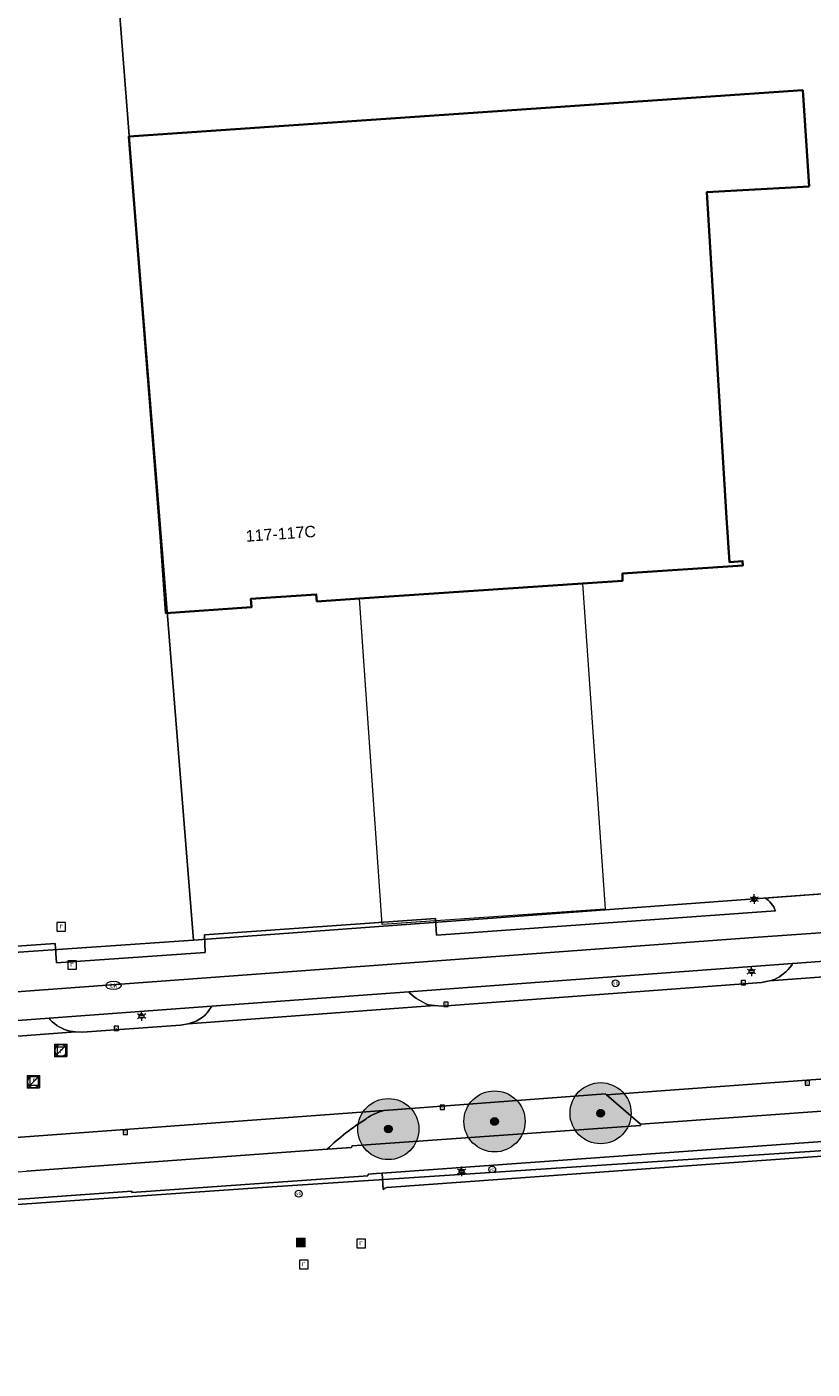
# Model space of a CAD drawing. Header units: metres. Extents: x 163628 to 167676, y 402708 to 405373.
# Tile 21 of 256: x 164219 to 164271, y 403026 to 403114. Entities that reach past the tile are written whole.
import ezdxf
from ezdxf.enums import TextEntityAlignment as Align

# ---------------------------------------------------------------- set-up
doc = ezdxf.new("R2010")
doc.units = ezdxf.units.M
doc.layers.get('0').update_dxf_attribs({"lineweight": 25})
for name, color, linetype, lineweight in [('X-CA190022.004-UO-BGT_Ondergrond$0$GE_314_WGDRijbaanLokaleweg_Vlak_GEM', 253, 'Continuous', 9), ('X-CA190022.004-UO-BGT_Ondergrond$0$GE_316_WGDFietspad_Vlak_GEM', 253, 'Continuous', 9), ('X-CA190022.004-UO-BGT_Ondergrond$0$GE_317_WGDVoetpad_Vlak_GEM', 253, 'Continuous', 9), ('X-CA190022.004-UO-BGT_Ondergrond$0$GE_322_WGDInrit_Vlak_GEM', 253, 'Continuous', 9), ('X-CA190022.004-UO-BGT_Ondergrond$0$GE_363_OWGBerm_openverharding_Vlak_GEM', 253, 'Continuous', 9), ('X-CA190022.004-UO-BGT_Ondergrond$0$GE_401_OTDErf_Vlak_GEM', 253, 'Continuous', 9), ('X-CA190022.004-UO-BGT_Ondergrond$0$GE_4502_GBKN_Huisnummer_Lijn_GEM', 7, 'Continuous', 9), ('X-CA190022.004-UO-BGT_Ondergrond$0$GE_477_BTDGroenvoorziening_Vlak_GEM', 253, 'Continuous', 9), ('X-CA190022.004-UO-BGT_Ondergrond$0$GE_491_VGOHaag_Inrichtend_Vlak_GEM', 253, 'Continuous', 9), ('X-CA190022.004-UO-BGT_Ondergrond$0$GE_601_PNDgrondvlakpand_Vlak_MV_GEM', 34, 'Continuous', 35), ('X-CA190022.004-UO-BGT_Ondergrond$0$GE_632_GBILuifel_Inrichtend_Vlak_GEM', 253, 'Continuous', 9), ('X-CA190022.004-UO-BGT_Ondergrond$0$GE_814_BRDVerkeersbord_Punt_GEM', 253, 'Continuous', 9), ('X-CA190022.004-UO-BGT_Ondergrond$0$GE_835_KSTRioolkast_Punt_GEM', 253, 'Continuous', 9), ('X-CA190022.004-UO-BGT_Ondergrond$0$GE_861_PALLichtmast_Punt_GEM', 253, 'Continuous', 9), ('X-CA190022.004-UO-BGT_Ondergrond$0$GE_882_PutBrandkraan_Punt_GEM', 253, 'Continuous', 9), ('X-CA190022.004-UO-BGT_Ondergrond$0$GE_885_PutInspectieofRioolput_Punt_GEM', 253, 'Continuous', 9), ('X-CA190022.004-UO-BGT_Ondergrond$0$GE_886_PutKolk_Punt_GEM', 253, 'Continuous', 9), ('X-CA190022.004-UO-BGT_Ondergrond$0$N-WE-RI-PUT_INSPECTIE-S', 253, 'Continuous', 9), ('X-CA190022.004-UO-KAD_Percelen$0$B-WE-KG-GRENS_PERCEEL-GV', 150, 'Continuous', 9), ('X-CA190022.004-UO-WHM_Riolering gemeente_NLCS$0$B-WE-RI-PUT-S', 214, 'Continuous', 15)]:
    doc.layers.add(name, color=color, linetype=linetype, lineweight=lineweight)
doc.layers.add('X-CA190022.004-UO-DWM_Beplanting$0$B-WE-GR-BOOM-S AFKOMSTIG UIT BOMENBESTAND GEMEENTE', color=252, linetype='Continuous')
doc.layers.add('X-CA190022.004-UO-DWM_Beplanting$0$N-GV-GR-GRAS-A-200', color=7, linetype='Continuous')
doc.styles.add('X-CA190022.004-UO-BGT_Ondergrond$0$BGT_NAR', font='arial.ttf', dxfattribs={"height": 1})
doc.styles.add('X-CA190022.004-UO-BGT_Ondergrond$0$NLCS-ISO', font='NLCS-ISO.ttf')

# ---------------------------------------------------------------- blocks, each defined once
blk = doc.blocks.new('X-CA190022.004-UO-BGT_Ondergrond$0$SRI-KOLK-SO')
at = {"color": 0, "linetype": 'ByBlock', "lineweight": 18}
blk.add_lwpolyline([(-1.125, -1.125), (1.125, -1.125), (1.125, 1.125), (-1.125, 1.125)], close=True, dxfattribs=at)
at = {"color": 0, "linetype": 'ByBlock', "lineweight": 18, "style": 'X-CA190022.004-UO-BGT_Ondergrond$0$NLCS-ISO'}
blk.add_text('k', height=1.5, dxfattribs=at).set_placement((0, 0), align=Align.MIDDLE_CENTER)
blk = doc.blocks.new('X-CA190022.004-UO-BGT_Ondergrond$0$IMGEOKolk')
at = {"xscale": 5, "yscale": 5, "zscale": 5}
blk.add_blockref('X-CA190022.004-UO-BGT_Ondergrond$0$SRI-KOLK-SO', (0, 0), dxfattribs=at)
blk = doc.blocks.new('X-CA190022.004-UO-BGT_Ondergrond$0$SKL-WATER_BRANDKRAAN_BRANDPUT-SO')
at = {"color": 0, "linetype": 'ByBlock', "lineweight": 18}
blk.add_ellipse((0, 0), major_axis=(2.5, 0), ratio=0.54, dxfattribs=at)
at = {"color": 0, "linetype": 'ByBlock', "lineweight": 18, "style": 'X-CA190022.004-UO-BGT_Ondergrond$0$NLCS-ISO'}
blk.add_text('bk', height=1.5, dxfattribs=at).set_placement((0.16, 0), align=Align.MIDDLE_CENTER)
blk = doc.blocks.new('X-CA190022.004-UO-BGT_Ondergrond$0$IMGEOBrandkraanput')
at = {"xscale": 5, "yscale": 5, "zscale": 5}
blk.add_blockref('X-CA190022.004-UO-BGT_Ondergrond$0$SKL-WATER_BRANDKRAAN_BRANDPUT-SO', (0, 0), dxfattribs=at)
blk = doc.blocks.new('X-CA190022.004-UO-BGT_Ondergrond$0$SIE-WEG_PAAL_VERKEERSBORD-SO')
at = {"linetype": 'ByBlock', "lineweight": 18}
blk.add_circle((0, 0), 1.5, dxfattribs=at)
at = {"linetype": 'ByBlock', "lineweight": 18, "style": 'X-CA190022.004-UO-BGT_Ondergrond$0$NLCS-ISO'}
blk.add_text('vb', height=1.5, dxfattribs=at).set_placement((0, 0.13), align=Align.MIDDLE_CENTER)
blk = doc.blocks.new('X-CA190022.004-UO-BGT_Ondergrond$0$IMGEOVerkeersbord')
at = {"xscale": 5, "yscale": 5, "zscale": 5}
blk.add_blockref('X-CA190022.004-UO-BGT_Ondergrond$0$SIE-WEG_PAAL_VERKEERSBORD-SO', (0, 0), dxfattribs=at)
blk = doc.blocks.new('X-CA190022.004-UO-BGT_Ondergrond$0$SRI-PUT_INSPECTIEPUT_RIOOLPUT-SO')
at = {"color": 0, "linetype": 'ByBlock', "lineweight": 18}
blk.add_lwpolyline([(-1.12, -1.12), (1.12, -1.12), (1.12, 1.12), (-1.12, 1.12)], close=True, dxfattribs=at)
at = {"color": 0, "linetype": 'ByBlock', "lineweight": 18, "style": 'X-CA190022.004-UO-BGT_Ondergrond$0$NLCS-ISO'}
blk.add_text('r', height=1.5, dxfattribs=at).set_placement((0, 0.28), align=Align.MIDDLE_CENTER)
blk = doc.blocks.new('X-CA190022.004-UO-BGT_Ondergrond$0$IMGEOInspectierioolput')
at = {"layer": 'X-CA190022.004-UO-BGT_Ondergrond$0$N-WE-RI-PUT_INSPECTIE-S', "xscale": 10, "yscale": 10, "zscale": 10}
blk.add_blockref('X-CA190022.004-UO-BGT_Ondergrond$0$SRI-PUT_INSPECTIEPUT_RIOOLPUT-SO', (0, 0), dxfattribs=at)
blk = doc.blocks.new('X-CA190022.004-UO-BGT_Ondergrond$0$N-SIE-WEG_LICHTMAST-SO')
h = blk.add_hatch(color=256)
h.paths.add_polyline_path([(1.16, 0.5, 0.658505), (-1.16, 0.5)])
h.paths.add_polyline_path([(-1.16, -0.5, 0.658505), (1.16, -0.5)])
at = {"flags": 128}
for points in [[(-2.19, 1.27), (-1.1, 0.63)], [(-1.16, 0.5), (1.16, 0.5)], [(0, 1.27), (0, 2.53)], [(1.1, 0.63), (2.19, 1.27)], [(-2.19, -1.27), (-1.1, -0.63)], [(-1.16, -0.5), (1.16, -0.5)], [(0, -1.27), (0, -2.53)], [(2.19, -1.27), (1.1, -0.63)]]:
    blk.add_lwpolyline(points, dxfattribs=at)
at = {"ltscale": 0.5}
blk.add_circle((0, 0), 1.27, dxfattribs=at)
at = {"style": 'X-CA190022.004-UO-BGT_Ondergrond$0$NLCS-ISO'}
blk.add_attdef('TYPE', text='', height=1.8, dxfattribs=at).set_placement((0, 2.53), align=Align.BOTTOM_CENTER)
blk = doc.blocks.new('X-CA190022.004-UO-BGT_Ondergrond$0$IMGEOLichtmastpaal')
at = {"xscale": 5, "yscale": 5, "zscale": 5}
blk.add_blockref('X-CA190022.004-UO-BGT_Ondergrond$0$N-SIE-WEG_LICHTMAST-SO', (0, 6.4), dxfattribs=at)
blk = doc.blocks.new('*U21')
at = {"layer": 'X-CA190022.004-UO-BGT_Ondergrond$0$GE_835_KSTRioolkast_Punt_GEM'}
h = blk.add_hatch(color=40, dxfattribs=at)
edge = h.paths.add_edge_path()
edge.add_spline(control_points=[(-15.8, -13), (-15.8, -15.8), (-13, -15.8)], knot_values=[0, 0, 0, 1, 1, 1], degree=2, periodic=0)
edge.add_line((-13, -15.8), (13, -15.8))
edge.add_spline(control_points=[(13, -15.8), (15.8, -15.8), (15.8, -13)], knot_values=[0, 0, 0, 1, 1, 1], degree=2, periodic=0)
edge.add_line((15.8, -13), (15.8, 13))
edge.add_spline(control_points=[(15.8, 13), (15.8, 15.8), (13.2, 15.8)], knot_values=[0, 0, 0, 1, 1, 1], degree=2, periodic=0)
edge.add_line((13.2, 15.8), (-13, 15.8))
edge.add_spline(control_points=[(-13, 15.8), (-15.8, 15.8), (-15.8, 13)], knot_values=[0, 0, 0, 1, 1, 1], degree=2, periodic=0)
edge.add_line((-15.8, 13), (-15.8, -13))
blk = doc.blocks.new('X-CA190022.004-UO-BGT_Ondergrond$0$IMGEORioolkast')
at = {"layer": 'X-CA190022.004-UO-BGT_Ondergrond$0$GE_835_KSTRioolkast_Punt_GEM'}
h = blk.add_hatch(color=256, dxfattribs=at)
edge = h.paths.add_edge_path()
edge.add_spline(control_points=[(8.9, -11.9), (9.1, -11.9), (9.1, -11.7)], knot_values=[0, 0, 0, 1, 1, 1], degree=2, periodic=0)
edge.add_line((9.1, -11.7), (9.1, 3.6))
edge.add_line((9.1, 3.6), (-9.1, 3.6))
edge.add_line((-9.1, 3.6), (-9.1, -11.7))
edge.add_spline(control_points=[(-9.1, -11.7), (-9, -11.9), (-8.9, -11.9)], knot_values=[0, 0, 0, 1, 1, 1], degree=2, periodic=0)
edge.add_line((-8.9, -11.9), (8.9, -11.9))
edge = h.paths.add_edge_path()
edge.add_line((8.9, 9.2), (-8.9, 9.2))
edge.add_spline(control_points=[(-8.9, 9.2), (-9.1, 9.1), (-9.1, 9)], knot_values=[0, 0, 0, 1, 1, 1], degree=2, periodic=0)
edge.add_line((-9.1, 9), (-9.1, 6.6))
edge.add_spline(control_points=[(-9.1, 6.6), (-9, 6.4), (-8.9, 6.4)], knot_values=[0, 0, 0, 1, 1, 1], degree=2, periodic=0)
edge.add_line((-8.9, 6.4), (8.9, 6.4))
edge.add_spline(control_points=[(8.9, 6.4), (9.1, 6.4), (9.1, 6.6)], knot_values=[0, 0, 0, 1, 1, 1], degree=2, periodic=0)
edge.add_line((9.1, 6.6), (9.1, 9))
edge.add_spline(control_points=[(9.1, 9), (9.1, 9.2), (8.9, 9.2)], knot_values=[0, 0, 0, 1, 1, 1], degree=2, periodic=0)
h = blk.add_hatch(color=256, dxfattribs=at)
edge = h.paths.add_edge_path(flags=0)
edge.add_spline(control_points=[(-7.3, -1.4), (-7.3, -2.4), (-6.1, -2.6)], knot_values=[0, 0, 0, 1, 1, 1], degree=2, periodic=0)
edge.add_spline(control_points=[(-6.1, -2.6), (-4.8, -2.4), (-4.8, -1.5), (-4.8, -0.1), (-6.1, -0.1)], knot_values=[0, 0, 0, 0.5, 0.5, 1, 1, 1], degree=2, periodic=0)
edge.add_spline(control_points=[(-6.1, -0.1), (-7.1, -0.1), (-7.3, -1.3)], knot_values=[0, 0, 0, 1, 1, 1], degree=2, periodic=0)
edge.add_line((-7.3, -1.3), (-7.3, -1.4))
blk.add_blockref('*U21', (0, 0), dxfattribs=at)
blk = doc.blocks.new('X-CA190022.004-UO-WHM_Riolering gemeente_NLCS$0$B-SRI-PUT_BETON-SO')
blk.add_line((-1.41, -1.41), (1.41, 1.41))
at = {"lineweight": -3, "flags": 128}
blk.add_lwpolyline([(2, -2), (2, 2), (-2, 2), (-2, -2)], close=True, dxfattribs=at)
at = {"lineweight": -3}
blk.add_circle((0, 0), 2, dxfattribs=at)
blk = doc.blocks.new('X-CA190022.004-UO-DWM_Beplanting$0$SGR-BOOM_01-SO')
at = {"linetype": 'ByBlock', "lineweight": 18}
h = blk.add_hatch(color=0, dxfattribs=at)
h.dxf.hatch_style = 1
edge = h.paths.add_edge_path()
edge.add_arc((0, 0), 0.25, 0, 360)
at = {"color": 0, "linetype": 'ByBlock', "lineweight": 18}
for radius in [2, 0.25]:
    blk.add_circle((0, 0), radius, dxfattribs=at)
blk = doc.blocks.new('X-CA190022.004-UO-DWM_Beplanting$0$IMGEOBoom')
at = {"transparency": 33554457}
h = blk.add_hatch(color=256, dxfattribs=at)
h.dxf.hatch_style = 1
edge = h.paths.add_edge_path()
edge.add_arc((0, 0), 100, 0, 360)
edge = h.paths.add_edge_path(flags=17)
edge.add_arc((0, 0), 12.5, 0, 360)
h = blk.add_hatch()
h.set_pattern_fill('ANGLE', color=256)
h.set_pattern_definition([(0, (0, 0), (0, 6.985), [5.08, -1.905]), (90, (0, 0), (-6.985, 4e-16), [5.08, -1.905])])
edge = h.paths.add_edge_path(flags=17)
edge.add_arc((0, 0), 12.5, 0, 360)
at = {"layer": 'X-CA190022.004-UO-DWM_Beplanting$0$N-GV-GR-GRAS-A-200'}
h = blk.add_hatch(color=256, dxfattribs=at)
h.dxf.hatch_style = 1
edge = h.paths.add_edge_path(flags=17)
edge.add_arc((0, 0), 12.5, 0, 360)
at = {"xscale": 50, "yscale": 50, "zscale": 50}
blk.add_blockref('X-CA190022.004-UO-DWM_Beplanting$0$SGR-BOOM_01-SO', (0, 0), dxfattribs=at)

msp = doc.modelspace()

# ---------------------------------------------------------------- linework, layer by layer
at = {"layer": 'X-CA190022.004-UO-BGT_Ondergrond$0$GE_314_WGDRijbaanLokaleweg_Vlak_GEM', "flags": 128}
for points in [[(164409.906, 403055.301), (164409.338, 403055.315), (164375.508, 403052.852), (164374.94, 403052.738), (164360.031, 403051.687), (164359.526, 403051.706), (164304.29, 403047.638), (164302.01, 403047.47), (164277.487, 403045.664), (164275.307, 403045.526), (164275.228, 403045.441), (164257.366, 403044.136), (164257.306, 403044.201), (164242.823, 403043.105), (164242.804, 403043.104), (164214.544, 403041.049), (164188.71, 403039.124), (164186.607, 403038.967)], [(164164.009, 403043.836), (164167.266, 403044.133), (164167.845, 403044.119), (164202.151, 403046.676), (164202.63, 403046.767), (164222.616, 403048.257), (164223.074, 403048.236), (164229.5, 403048.703), (164229.993, 403048.79), (164246.109, 403049.976), (164246.618, 403049.948), (164267.497, 403051.491), (164268.035, 403051.595), (164289.561, 403053.191)], [(164215.636, 403040.934), (164214.544, 403041.049), (164242.804, 403043.104), (164242.823, 403043.105)], [(164239.082, 403040.576), (164219.407, 403039.14)]]:
    msp.add_lwpolyline(points, dxfattribs=at)
at = {"layer": 'X-CA190022.004-UO-BGT_Ondergrond$0$GE_314_WGDRijbaanLokaleweg_Vlak_GEM'}
for centre, radius, start, end in [((164243.471, 403040.085), 3.089, 102.11469, 126.15397), ((164250.398, 403028.72), 16.389, 122.26379, 133.66521)]:
    msp.add_arc(centre, radius, start, end, dxfattribs=at)
at = {"layer": 'X-CA190022.004-UO-BGT_Ondergrond$0$GE_316_WGDFietspad_Vlak_GEM', "flags": 128}
for points in [[(164162.533, 403046.74), (164266.976, 403054.434), (164293.201, 403056.264), (164414.124, 403065.158), (164428.793, 403066.838), (164432.653, 403067.19), (164499.277, 403071.806), (164502.501, 403071.87), (164504.637, 403071.912)], [(164499.205, 403069.99), (164432.489, 403065.362), (164429.079, 403065.063), (164420.542, 403064.125), (164415.839, 403063.514), (164411.684, 403063.187), (164403.937, 403062.583), (164369.115, 403060.013), (164362.336, 403059.512), (164330.229, 403057.165), (164317.054, 403056.219), (164303.65, 403055.239), (164301.451, 403055.078), (164288.016, 403054.095), (164269.535, 403052.738), (164244.433, 403050.883), (164231.55, 403049.942), (164220.894, 403049.16)], [(164196.42, 403037.605), (164217.429, 403039.082), (164217.458, 403038.998), (164219.407, 403039.14), (164239.082, 403040.576), (164240.69, 403040.693), (164240.721, 403040.802), (164259.59, 403042.138), (164259.597, 403042.228), (164273.286, 403043.205), (164273.293, 403043.019), (164277.651, 403043.33), (164277.661, 403043.425), (164302.171, 403045.207), (164304.438, 403045.372), (164362.449, 403049.446), (164372.934, 403050.214), (164412.461, 403053.099), (164417.909, 403053.5), (164500.495, 403059.542)], [(164220.894, 403049.16), (164204.183, 403047.909), (164165.597, 403045.047), (164162.778, 403044.801)], [(164304.536, 403043.455), (164293.046, 403042.645), (164293.022, 403042.643), (164242.679, 403039.011), (164242.316, 403038.985), (164241.764, 403038.945), (164241.754, 403038.845), (164237.126, 403038.518), (164226.317, 403037.755), (164226.311, 403037.829), (164221.426, 403037.484), (164219.645, 403037.358), (164214.837, 403037.018), (164214.842, 403036.908), (164202.558, 403036.036), (164196.576, 403035.611)]]:
    msp.add_lwpolyline(points, dxfattribs=at)
at = {"layer": 'X-CA190022.004-UO-BGT_Ondergrond$0$GE_317_WGDVoetpad_Vlak_GEM', "flags": 128}
for points in [[(164267.728, 403057.016), (164287.209, 403058.484), (164287.279, 403057.693), (164317.048, 403059.86), (164317.007, 403060.571), (164316.997, 403060.644), (164320.541, 403060.911), (164321.977, 403061.016), (164327.89, 403061.489), (164328.564, 403061.53), (164328.621, 403060.743), (164364.304, 403063.309), (164364.235, 403063.985), (164368.038, 403064.233), (164368.12, 403063.626), (164402.812, 403066.155), (164402.766, 403066.803), (164413.902, 403067.673), (164431.346, 403068.967), (164474.98, 403072.032), (164493.935, 403073.341), (164499.06, 403073.695), (164499.126, 403073.697), (164499.192, 403073.698)], [(164145.784, 403048.42), (164147.26, 403048.53), (164154.154, 403049.043), (164156.048, 403049.056), (164161.836, 403049.535), (164161.936, 403048.352), (164182.534, 403049.853), (164203.719, 403051.436), (164203.65, 403052.317), (164203.834, 403052.319), (164203.808, 403052.675), (164203.797, 403052.823), (164221.301, 403054.053), (164221.37, 403052.77), (164231.098, 403053.447), (164231.06, 403054.611), (164246.169, 403055.678), (164246.248, 403054.581), (164268.418, 403056.184)], [(164293.201, 403056.264), (164266.976, 403054.434), (164162.533, 403046.74)]]:
    msp.add_lwpolyline(points, dxfattribs=at)
at = {"layer": 'X-CA190022.004-UO-BGT_Ondergrond$0$GE_317_WGDVoetpad_Vlak_GEM'}
msp.add_arc((164266.943, 403055.663), 1.565, 19.46485, 59.87481, dxfattribs=at)
at = {"layer": 'X-CA190022.004-UO-BGT_Ondergrond$0$GE_322_WGDInrit_Vlak_GEM', "flags": 128}
for points in [[(164269.482, 403052.627), (164269.535, 403052.738), (164288.016, 403054.095), (164288.065, 403053.999)], [(164289.561, 403053.191), (164268.035, 403051.595), (164268.349, 403051.68)], [(164231.244, 403049.507), (164231.55, 403049.942), (164244.433, 403050.883), (164244.512, 403050.78)], [(164246.109, 403049.976), (164229.993, 403048.79), (164230.385, 403048.921)], [(164245.711, 403050.033), (164246.109, 403049.976)], [(164203.712, 403047.358), (164204.095, 403047.806), (164204.183, 403047.909), (164220.894, 403049.16), (164220.963, 403049.059)], [(164222.616, 403048.257), (164202.63, 403046.767), (164202.937, 403046.881)], [(164222.275, 403048.31), (164222.616, 403048.257)]]:
    msp.add_lwpolyline(points, dxfattribs=at)
at = {"layer": 'X-CA190022.004-UO-BGT_Ondergrond$0$GE_322_WGDInrit_Vlak_GEM'}
for centre, radius, start, end in [((164266.933, 403054.526), 3.179, 296.45917, 323.32089), ((164247.369, 403054.03), 4.328, 228.68266, 247.46995), ((164222.823, 403050.793), 2.543, 222.99632, 257.56096), ((164229.71, 403050.833), 2.027, 289.44136, 319.16136)]:
    msp.add_arc(centre, radius, start, end, dxfattribs=at)
at = {"layer": 'X-CA190022.004-UO-BGT_Ondergrond$0$GE_363_OWGBerm_openverharding_Vlak_GEM', "flags": 128}
for points in [[(164275.228, 403045.441), (164273.286, 403043.205), (164259.597, 403042.228), (164257.366, 403044.136), (164275.228, 403045.441)], [(164242.757, 403037.939), (164242.679, 403039.011), (164293.022, 403042.643)], [(164292.572, 403042.106), (164292.63, 403041.662), (164242.991, 403038.076)]]:
    msp.add_lwpolyline(points, dxfattribs=at)
at = {"layer": 'X-CA190022.004-UO-BGT_Ondergrond$0$GE_363_OWGBerm_openverharding_Vlak_GEM'}
msp.add_arc((164243.188, 403037.472), 0.635, 108.02554, 132.66986, dxfattribs=at)
at = {"layer": 'X-CA190022.004-UO-BGT_Ondergrond$0$GE_401_OTDErf_Vlak_GEM', "flags": 128}
for points in [[(164268.418, 403056.184), (164246.248, 403054.581), (164246.169, 403055.678), (164231.06, 403054.611), (164231.098, 403053.447), (164221.37, 403052.77), (164221.301, 403054.053), (164203.797, 403052.823), (164203.808, 403052.675), (164203.834, 403052.319), (164203.65, 403052.317), (164203.719, 403051.436), (164182.534, 403049.853), (164161.936, 403048.352), (164161.836, 403049.535), (164156.048, 403049.056), (164154.154, 403049.043), (164147.26, 403048.53), (164146.687, 403052.645), (164146.311, 403062.424), (164144.574, 403100.107), (164149.102, 403131.559)], [(164265.208, 403081.905), (164265.406, 403079.011), (164266.274, 403079.071), (164266.293, 403078.792), (164258.403, 403078.251), (164258.412, 403077.787), (164255.792, 403077.609), (164241.207, 403076.62), (164238.415, 403076.431), (164238.375, 403076.896), (164234.092, 403076.597), (164234.136, 403076.055), (164228.525, 403075.671), (164228.183, 403080.66), (164226.112, 403106.865), (164270.203, 403109.889), (164270.615, 403103.594), (164263.92, 403103.213), (164265.208, 403081.905)], [(164499.192, 403073.698), (164499.126, 403073.697), (164499.06, 403073.695), (164493.935, 403073.341), (164474.98, 403072.032), (164431.346, 403068.967), (164413.902, 403067.673), (164402.766, 403066.803), (164402.812, 403066.155), (164368.12, 403063.626), (164368.038, 403064.233), (164364.235, 403063.985), (164364.304, 403063.309), (164328.621, 403060.743), (164328.564, 403061.53), (164327.89, 403061.489), (164321.977, 403061.016), (164320.541, 403060.911), (164316.997, 403060.644), (164317.007, 403060.571), (164317.048, 403059.86), (164287.279, 403057.693), (164287.209, 403058.484), (164267.728, 403057.016)], [(164242.991, 403038.076), (164292.63, 403041.662), (164292.572, 403042.106)], [(164196.576, 403035.611), (164202.558, 403036.036), (164214.842, 403036.908), (164214.837, 403037.018), (164219.645, 403037.358), (164221.426, 403037.484), (164226.311, 403037.829), (164226.317, 403037.755), (164237.126, 403038.518), (164241.754, 403038.845), (164241.764, 403038.945), (164242.316, 403038.985), (164242.679, 403039.011), (164242.757, 403037.939)]]:
    msp.add_lwpolyline(points, dxfattribs=at)
at = {"layer": 'X-CA190022.004-UO-BGT_Ondergrond$0$GE_401_OTDErf_Vlak_GEM', "extrusion": (0, 0, -1)}
for centre, radius, start, end in [((-164266.943, 403055.663), 1.565, 120.12519, 160.53515), ((-164243.188, 403037.472), 0.635, 47.33014, 71.97446)]:
    msp.add_arc(centre, radius, start, end, dxfattribs=at)
at = {"layer": 'X-CA190022.004-UO-BGT_Ondergrond$0$GE_477_BTDGroenvoorziening_Vlak_GEM', "flags": 128}
for points in [[(164244.512, 403050.78), (164244.433, 403050.883), (164269.535, 403052.738), (164269.482, 403052.627)], [(164268.349, 403051.68), (164268.035, 403051.595), (164267.497, 403051.491)], [(164267.497, 403051.491), (164246.618, 403049.948), (164246.109, 403049.976), (164245.711, 403050.033)], [(164220.963, 403049.059), (164220.894, 403049.16), (164231.55, 403049.942), (164231.244, 403049.507)], [(164230.385, 403048.921), (164229.993, 403048.79), (164229.5, 403048.703), (164223.074, 403048.236), (164222.616, 403048.257), (164222.275, 403048.31)], [(164257.366, 403044.136), (164259.597, 403042.228), (164259.59, 403042.138), (164240.721, 403040.802), (164240.69, 403040.693), (164239.082, 403040.576)], [(164242.823, 403043.105), (164257.306, 403044.201), (164257.366, 403044.136)]]:
    msp.add_lwpolyline(points, dxfattribs=at)
at = {"layer": 'X-CA190022.004-UO-BGT_Ondergrond$0$GE_477_BTDGroenvoorziening_Vlak_GEM', "extrusion": (0, 0, -1)}
for centre, radius, start, end in [((-164266.933, 403054.526), 3.179, 216.67911, 243.54083), ((-164247.369, 403054.03), 4.328, 292.53005, 311.31734), ((-164222.823, 403050.793), 2.543, 282.43904, 317.00368), ((-164229.71, 403050.833), 2.027, 220.83864, 250.55864), ((-164243.471, 403040.085), 3.089, 53.84603, 77.88531), ((-164250.398, 403028.72), 16.389, 46.33479, 57.73621)]:
    msp.add_arc(centre, radius, start, end, dxfattribs=at)
at = {"layer": 'X-CA190022.004-UO-BGT_Ondergrond$0$GE_491_VGOHaag_Inrichtend_Vlak_GEM', "flags": 128}
for points in [[(164244.512, 403050.78), (164244.433, 403050.883), (164269.535, 403052.738), (164269.482, 403052.627)], [(164268.349, 403051.68), (164268.035, 403051.595)], [(164268.035, 403051.595), (164267.497, 403051.491), (164246.618, 403049.948), (164246.109, 403049.976), (164245.711, 403050.033)], [(164220.963, 403049.059), (164220.894, 403049.16), (164231.55, 403049.942), (164231.244, 403049.507)], [(164230.385, 403048.921), (164229.993, 403048.79), (164229.5, 403048.703), (164223.074, 403048.236), (164222.616, 403048.257), (164222.275, 403048.31)], [(164257.366, 403044.136), (164259.597, 403042.228), (164259.59, 403042.138), (164240.721, 403040.802), (164240.69, 403040.693), (164239.082, 403040.576)], [(164242.823, 403043.105), (164257.306, 403044.201), (164257.366, 403044.136)]]:
    msp.add_lwpolyline(points, dxfattribs=at)
at = {"layer": 'X-CA190022.004-UO-BGT_Ondergrond$0$GE_491_VGOHaag_Inrichtend_Vlak_GEM', "extrusion": (0, 0, -1)}
for centre, radius, start, end in [((-164266.933, 403054.526), 3.179, 216.67911, 243.54083), ((-164247.369, 403054.03), 4.328, 292.53005, 311.31734), ((-164222.823, 403050.793), 2.543, 282.43904, 317.00368), ((-164229.71, 403050.833), 2.027, 220.83864, 250.55864), ((-164243.471, 403040.085), 3.089, 53.84603, 77.88531), ((-164250.398, 403028.72), 16.389, 46.33479, 57.73621)]:
    msp.add_arc(centre, radius, start, end, dxfattribs=at)
at = {"layer": 'X-CA190022.004-UO-BGT_Ondergrond$0$GE_601_PNDgrondvlakpand_Vlak_MV_GEM', "flags": 128}
msp.add_lwpolyline([(164270.615, 403103.594), (164263.92, 403103.213), (164265.208, 403081.905), (164265.406, 403079.011), (164266.274, 403079.071), (164266.293, 403078.792), (164258.403, 403078.251), (164258.412, 403077.787), (164255.792, 403077.609), (164241.207, 403076.62), (164238.415, 403076.431), (164238.375, 403076.896), (164234.092, 403076.597), (164234.136, 403076.055), (164228.525, 403075.671), (164228.183, 403080.66), (164226.112, 403106.865), (164270.203, 403109.889), (164270.615, 403103.594)], dxfattribs=at)
at = {"layer": 'X-CA190022.004-UO-BGT_Ondergrond$0$GE_632_GBILuifel_Inrichtend_Vlak_GEM', "flags": 128}
msp.add_lwpolyline([(164255.792, 403077.609), (164257.251, 403056.618), (164257.273, 403056.297), (164242.689, 403055.293), (164241.207, 403076.62), (164255.792, 403077.609)], dxfattribs=at)
at = {"layer": 'X-CA190022.004-UO-KAD_Percelen$0$B-WE-KG-GRENS_PERCEEL-GV', "flags": 128}
msp.add_lwpolyline([(164300.479, 403212.882), (164218.454, 403206.993), (164224.262, 403130.994), (164226.538, 403101.604), (164230.349, 403054.259), (164283.624, 403058.187), (164284.057, 403072.72), (164284.563, 403093.181), (164284.922, 403107.392), (164284.278, 403116.14), (164283.141, 403116.061), (164282.929, 403119.134), (164284.255, 403119.226), (164283.9, 403124.373), (164305.345, 403125.836), (164305.459, 403124.23), (164316.553, 403125.016), (164315.619, 403137.932), (164314.713, 403150.389), (164310.112, 403213.627)], close=True, dxfattribs=at)
for points in [[(164148.922, 403130.504), (164146.151, 403111.313), (164144.844, 403096.369), (164144.989, 403088.967), (164145.329, 403086.416), (164146.221, 403061.191), (164146.625, 403058.007), (164147.819, 403048.593), (164230.349, 403054.259), (164226.538, 403101.604), (164224.262, 403130.994)], [(164283.624, 403058.187), (164230.349, 403054.259), (164147.819, 403048.593), (164148.151, 403045.746), (164150.201, 403041.774), (164139.521, 403036.51), (164135.182, 403044.724), (164134.316, 403051.585), (164134.111, 403053.209), (164132.055, 403053.017), (164124.142, 403052.282)], [(164308.493, 403042.908), (164235.154, 403038.085), (164201.809, 403035.777), (164188.997, 403031.962), (164177.424, 403026.658), (164169.081, 403020.866), (164164.603, 403017.496), (164162.154, 403015.382), (164162.54, 403014.177), (164165.479, 403007.061), (164167.763, 403001.649), (164171.12, 402994.807), (164174.967, 402987.04), (164177.342, 402982.101), (164180.826, 402976.33), (164189.018, 402962.239), (164194.707, 402954.998), (164202.518, 402947.302), (164218.106, 402931.816), (164240.959, 402910.27), (164317.207, 402918.61)], [(164169.081, 403020.866), (164177.424, 403026.658), (164188.997, 403031.962), (164201.809, 403035.777), (164235.154, 403038.085), (164308.493, 403042.908)]]:
    msp.add_lwpolyline(points, dxfattribs=at)

# ---------------------------------------------------------------- block references
at = {"layer": 'X-CA190022.004-UO-BGT_Ondergrond$0$GE_814_BRDVerkeersbord_Punt_GEM', "xscale": 0.03, "yscale": 0.03, "zscale": 0.02}
for p in [(164257.957, 403051.441), (164249.888, 403039.255), (164237.226, 403037.667)]:
    msp.add_blockref('X-CA190022.004-UO-BGT_Ondergrond$0$IMGEOVerkeersbord', p, dxfattribs=at)
at = {"layer": 'X-CA190022.004-UO-BGT_Ondergrond$0$GE_835_KSTRioolkast_Punt_GEM', "xscale": 0.02, "yscale": 0.02, "zscale": 0.02}
msp.add_blockref('X-CA190022.004-UO-BGT_Ondergrond$0$IMGEORioolkast', (164237.36, 403034.47), dxfattribs=at)
at = {"layer": 'X-CA190022.004-UO-BGT_Ondergrond$0$GE_861_PALLichtmast_Punt_GEM', "xscale": 0.025, "yscale": 0.025, "zscale": 0.025}
for p in [(164267.031, 403056.788), (164266.848, 403052.056), (164226.945, 403049.134), (164247.884, 403038.973)]:
    msp.add_blockref('X-CA190022.004-UO-BGT_Ondergrond$0$IMGEOLichtmastpaal', p, dxfattribs=at)
at = {"layer": 'X-CA190022.004-UO-BGT_Ondergrond$0$GE_882_PutBrandkraan_Punt_GEM', "xscale": 0.04, "yscale": 0.04, "zscale": 0.02}
msp.add_blockref('X-CA190022.004-UO-BGT_Ondergrond$0$IMGEOBrandkraanput', (164225.101, 403051.298), dxfattribs=at)
at = {"layer": 'X-CA190022.004-UO-BGT_Ondergrond$0$GE_885_PutInspectieofRioolput_Punt_GEM', "xscale": 0.025, "yscale": 0.025, "zscale": 0.025}
for p in [(164221.682, 403055.134), (164222.398, 403052.638), (164221.699, 403046.981), (164219.918, 403045.045), (164241.307, 403034.413), (164237.556, 403033.034)]:
    msp.add_blockref('X-CA190022.004-UO-BGT_Ondergrond$0$IMGEOInspectierioolput', p, dxfattribs=at)
at = {"layer": 'X-CA190022.004-UO-BGT_Ondergrond$0$GE_886_PutKolk_Punt_GEM', "xscale": 0.025, "yscale": 0.025, "zscale": 0.025}
for p in [(164266.311, 403051.479), (164246.86, 403050.067), (164225.299, 403048.491), (164270.499, 403044.921), (164246.63, 403043.325), (164225.885, 403041.693)]:
    msp.add_blockref('X-CA190022.004-UO-BGT_Ondergrond$0$IMGEOKolk', p, dxfattribs=at)
at = {"layer": 'X-CA190022.004-UO-DWM_Beplanting$0$B-WE-GR-BOOM-S AFKOMSTIG UIT BOMENBESTAND GEMEENTE', "xscale": 0.02, "yscale": 0.02, "zscale": 0.02}
for p in [(164256.977, 403042.936), (164243.09, 403041.897), (164250.038, 403042.399)]:
    msp.add_blockref('X-CA190022.004-UO-DWM_Beplanting$0$IMGEOBoom', p, dxfattribs=at)
at = {"layer": 'X-CA190022.004-UO-WHM_Riolering gemeente_NLCS$0$B-WE-RI-PUT-S', "xscale": 0.2, "yscale": 0.2, "zscale": 0.2}
for p in [(164221.664, 403047.04), (164219.872, 403044.992)]:
    msp.add_blockref('X-CA190022.004-UO-WHM_Riolering gemeente_NLCS$0$B-SRI-PUT_BETON-SO', p, dxfattribs=at)

# ---------------------------------------------------------------- texts
at = {"layer": 'X-CA190022.004-UO-BGT_Ondergrond$0$GE_4502_GBKN_Huisnummer_Lijn_GEM', "style": 'X-CA190022.004-UO-BGT_Ondergrond$0$BGT_NAR'}
msp.add_text('117-117C', height=0.75, rotation=4, dxfattribs=at).set_placement((164236.056, 403080.869), align=Align.MIDDLE_CENTER)

doc.saveas('drawing.dxf')
